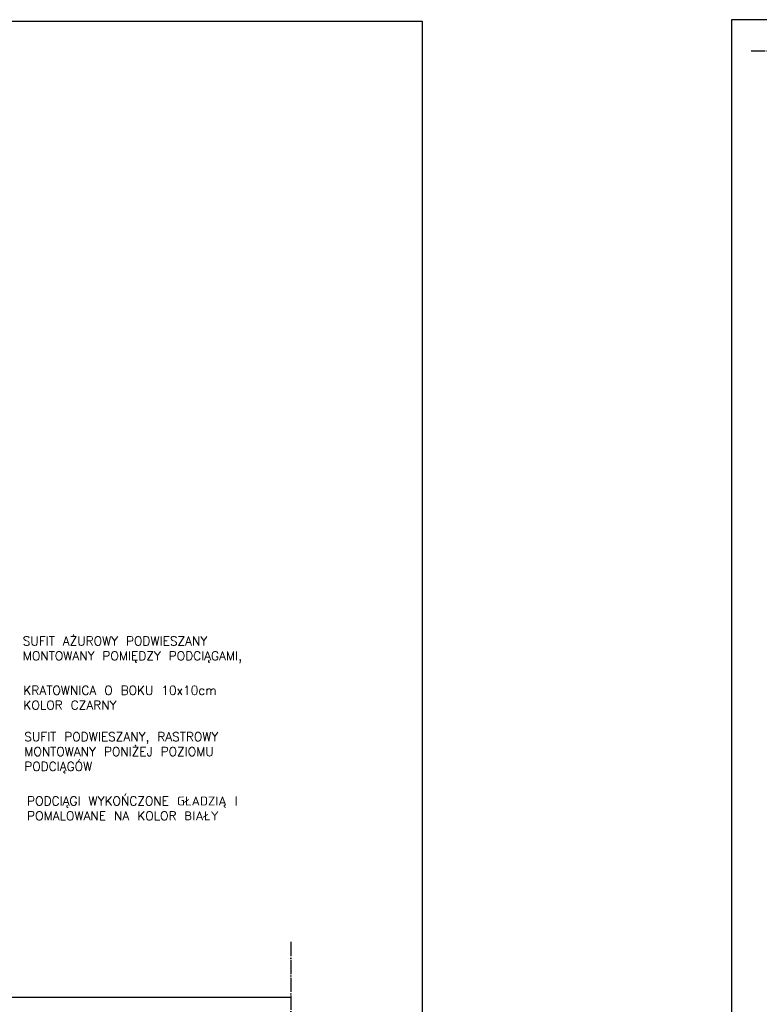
# Model space of a CAD drawing. Header units: millimetres. Extents: x -155361 to 49141, y -33787 to 6941.
# Tile 7 of 44: x -28739 to -27493, y 5282 to 6940. Entities that reach past the tile are written whole.
import ezdxf

# ---------------------------------------------------------------- set-up
doc = ezdxf.new("R2010")
doc.units = ezdxf.units.MM
doc.linetypes.add('ACAD_ISO04W100', pattern=[30, 24, -3, 0, -3])
doc.styles.get("Standard").update_dxf_attribs({"font": 'txt.shx'})

msp = doc.modelspace()

# ---------------------------------------------------------------- linework, layer by layer
for p, q in [((-29035.7, 6937.7), (-28060.8, 6937.7)), ((-28060.8, 6937.7), (-28060.8, 4376.9)), ((-26564.5, 6940.3), (-27539.3, 6940.3)), ((-27539.3, 6940.3), (-27539.3, 4379.5)), ((-28950.1, 5293.8), (-28281.9, 5293.8))]:
    msp.add_line(p, q)
at = {"linetype": 'ACAD_ISO04W100'}
for p, q in [((-27506.5, 6887.7), (-26349.8, 6887.7)), ((-28281.9, 5386.8), (-28281.9, 4620))]:
    msp.add_line(p, q, dxfattribs=at)

# ---------------------------------------------------------------- texts
at = {"char_height": 15, "attachment_point": 1}
for s, insert, width in [('SUFIT AŻUROWY PODWIESZANY \\PMONTOWANY POMIĘDZY PODCIĄGAMI,', (-28733.8, 5901.3), 395.67), ('KRATOWNICA O BOKU 10x10cm KOLOR CZARNY', (-28732.7, 5818.2), 375.769), ('SUFIT PODWIESZANY, RASTROWY MONTOWANY PONIŻEJ POZIOMU PODCIĄGÓW', (-28731.3, 5740), 395.67), ('PODCIĄGI WYKOŃCZONE GŁADZIĄ I POMALOWANE NA KOLOR BIAŁY', (-28726.5, 5631.8), 444.498)]:
    msp.add_mtext(s, dxfattribs=dict(at, insert=insert, width=width))

doc.saveas('drawing.dxf')
